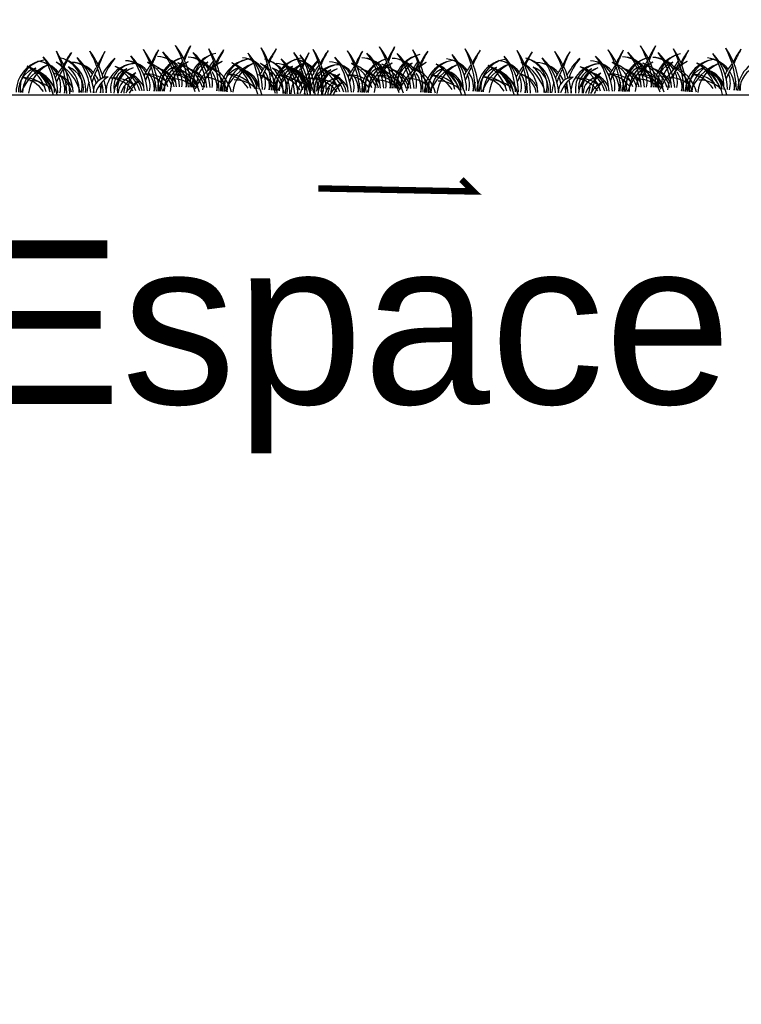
# Model space of a CAD drawing. Header units: centimetres. Extents: x -11246 to 29725, y -11714 to 13666.
# Tile 46 of 79: x 14272 to 14289, y 3594 to 3618. Entities that reach past the tile are written whole.
import ezdxf

# ---------------------------------------------------------------- set-up
doc = ezdxf.new("R2010")
doc.units = ezdxf.units.CM
doc.layers.add('0- Coupes', color=7, linetype='Continuous')
doc.styles.add('Arial_3', font='arial.ttf', dxfattribs={"height": 0.6})

msp = doc.modelspace()

# ---------------------------------------------------------------- linework, layer by layer
at = {"layer": '0- Coupes', "color": 97, "true_color": 0x279b30}
for p, q in [((14275.03013, 3617.09147), (14275.03013, 3617.09147)), ((14275.03013, 3617.09147), (14275.03013, 3617.09147)), ((14275.03013, 3617.09147), (14275.03013, 3617.09147)), ((14275.8152, 3617.19099), (14275.8152, 3617.19099)), ((14276.55825, 3617.17828), (14276.55825, 3617.17828)), ((14277.88444, 3617.12179), (14277.88444, 3617.12179)), ((14279.15564, 3617.0823), (14279.15564, 3617.0823)), ((14280.02008, 3617.06211), (14280.02008, 3617.06211)), ((14280.02008, 3617.06211), (14280.02008, 3617.06211)), ((14280.02008, 3617.06211), (14280.02008, 3617.06211)), ((14280.80515, 3617.16163), (14280.80515, 3617.16163)), ((14281.54819, 3617.14892), (14281.54819, 3617.14892)), ((14282.87439, 3617.09242), (14282.87439, 3617.09242)), ((14286.39905, 3617.0859), (14286.39905, 3617.0859)), ((14286.39905, 3617.0859), (14286.39905, 3617.0859)), ((14286.39905, 3617.0859), (14286.39905, 3617.0859)), ((14287.18412, 3617.18542), (14287.18412, 3617.18542)), ((14287.92717, 3617.17271), (14287.92717, 3617.17271)), ((14289.25336, 3617.11621), (14289.25336, 3617.11621)), ((14272.87782, 3617.0377), (14272.87782, 3617.0377)), ((14284.14558, 3617.05294), (14284.14558, 3617.05294))]:
    msp.add_line(p, q, dxfattribs=at)
at = {"layer": '0- Coupes', "flags": 128}
msp.add_lwpolyline([(14102.3117, 3617.26706), (14174.79265, 3616.92235), (14259.74378, 3616.35168), (14303.53576, 3616.35168, -0.04959294), (14313.38146, 3615.37272), (14324.90744, 3613.05777, 0.0722966), (14339.27071, 3612.28331), (14364.22484, 3614.54721), (14372.02918, 3616.36726), (14373.45851, 3616.37726), (14407.12699, 3618.19113), (14407.12699, 3570.02466), (14101.64393, 3570.02466)], format="xyb", dxfattribs=at)
at = {"layer": '0- Coupes', "color": 153, "true_color": 0x8691b7, "const_width": 0.15588}
msp.add_lwpolyline([(14282.58576, 3614.28049), (14282.88357, 3613.9888), (14279.08851, 3614.06424)], dxfattribs=at)
at = {"layer": '0- Coupes', "color": 97, "true_color": 0x25742c}
for centre, radius, start, end in [((14273.44888, 3616.32973), 2.4729, 4.988907, 29.831135), ((14274.00017, 3616.35377), 1.99882, 5.445323, 37.113821), ((14284.8178, 3616.32416), 2.4729, 4.988907, 29.831135), ((14285.36909, 3616.3482), 1.99882, 5.445323, 37.113821), ((14270.46149, 3616.32875), 2.4729, 1.340716, 26.182945), ((14271.01319, 3616.31766), 1.99882, 1.797133, 33.46563), ((14272.66381, 3616.23021), 2.4729, 4.988907, 29.831135), ((14273.2151, 3616.25425), 1.99882, 5.445323, 37.113821), ((14272.66381, 3616.23021), 2.4729, 4.988907, 29.831135), ((14273.2151, 3616.25425), 1.99882, 5.445323, 37.113821), ((14272.66381, 3616.23021), 2.4729, 4.988907, 29.831135), ((14273.2151, 3616.25425), 1.99882, 5.445323, 37.113821), ((14276.74442, 3616.58228), 0.80052, 102.082185, 182.83386), ((14276.73665, 3616.68166), 0.70184, 103.160058, 191.567494), ((14274.18635, 3616.38899), 2.4729, 1.340716, 26.182945), ((14274.73806, 3616.3779), 1.99882, 1.797133, 33.46563), ((14275.46812, 3616.41284), 2.4729, 1.340716, 26.182945), ((14276.01982, 3616.40175), 1.99882, 1.797133, 33.46563), ((14276.73931, 3616.37335), 2.4729, 1.340716, 26.182945), ((14277.29101, 3616.36227), 1.99882, 1.797133, 33.46563), ((14277.65376, 3616.20084), 2.4729, 4.988907, 29.831135), ((14278.20505, 3616.22489), 1.99882, 5.445323, 37.113821), ((14277.65376, 3616.20084), 2.4729, 4.988907, 29.831135), ((14278.20505, 3616.22489), 1.99882, 5.445323, 37.113821), ((14277.65376, 3616.20084), 2.4729, 4.988907, 29.831135), ((14278.20505, 3616.22489), 1.99882, 5.445323, 37.113821), ((14278.43883, 3616.30036), 2.4729, 4.988907, 29.831135), ((14278.99012, 3616.32441), 1.99882, 5.445323, 37.113821), ((14281.73436, 3616.55292), 0.80052, 102.082185, 182.83386), ((14281.72659, 3616.65229), 0.70184, 103.160058, 191.567494), ((14279.1763, 3616.35962), 2.4729, 1.340716, 26.182945), ((14279.728, 3616.34854), 1.99882, 1.797133, 33.46563), ((14280.45806, 3616.38347), 2.4729, 1.340716, 26.182945), ((14281.00977, 3616.37239), 1.99882, 1.797133, 33.46563), ((14281.72925, 3616.34399), 2.4729, 1.340716, 26.182945), ((14282.28096, 3616.3329), 1.99882, 1.797133, 33.46563), ((14284.03273, 3616.22463), 2.4729, 4.988907, 29.831135), ((14284.58402, 3616.24868), 1.99882, 5.445323, 37.113821), ((14284.03273, 3616.22463), 2.4729, 4.988907, 29.831135), ((14284.58402, 3616.24868), 1.99882, 5.445323, 37.113821), ((14284.03273, 3616.22463), 2.4729, 4.988907, 29.831135), ((14284.58402, 3616.24868), 1.99882, 5.445323, 37.113821), ((14288.11334, 3616.57671), 0.80052, 102.082185, 182.83386), ((14288.10557, 3616.67608), 0.70184, 103.160058, 191.567494), ((14285.55527, 3616.38341), 2.4729, 1.340716, 26.182945), ((14286.10698, 3616.37233), 1.99882, 1.797133, 33.46563), ((14286.83704, 3616.40726), 2.4729, 1.340716, 26.182945), ((14287.38874, 3616.39618), 1.99882, 1.797133, 33.46563), ((14272.49523, 3616.41058), 0.80052, 98.433994, 179.185669), ((14272.49379, 3616.51025), 0.70184, 99.511868, 187.919303), ((14271.93539, 3616.28592), 1.58987, 4.371948, 37.934435), ((14272.28638, 3616.30157), 1.3192, 4.528611, 46.804956), ((14275.95935, 3616.48276), 0.80052, 102.082185, 182.83386), ((14275.95935, 3616.48276), 0.80052, 102.082185, 182.83386), ((14275.95935, 3616.48276), 0.80052, 102.082185, 182.83386), ((14275.95158, 3616.58214), 0.70184, 103.160058, 191.567494), ((14275.95158, 3616.58214), 0.70184, 103.160058, 191.567494), ((14275.95158, 3616.58214), 0.70184, 103.160058, 191.567494), ((14277.49128, 3616.43133), 0.80052, 98.433994, 179.185669), ((14277.48985, 3616.531), 0.70184, 99.511868, 187.919303), ((14278.77304, 3616.45518), 0.80052, 98.433994, 179.185669), ((14278.77161, 3616.55485), 0.70184, 99.511868, 187.919303), ((14276.92534, 3616.25655), 1.58987, 4.371948, 37.934435), ((14277.27632, 3616.27221), 1.3192, 4.528611, 46.804956), ((14280.94929, 3616.4534), 0.80052, 102.082185, 182.83386), ((14280.94929, 3616.4534), 0.80052, 102.082185, 182.83386), ((14280.94929, 3616.4534), 0.80052, 102.082185, 182.83386), ((14280.94152, 3616.55277), 0.70184, 103.160058, 191.567494), ((14280.94152, 3616.55277), 0.70184, 103.160058, 191.567494), ((14280.94152, 3616.55277), 0.70184, 103.160058, 191.567494), ((14282.48123, 3616.40197), 0.80052, 98.433994, 179.185669), ((14282.4798, 3616.50164), 0.70184, 99.511868, 187.919303), ((14283.76299, 3616.42582), 0.80052, 98.433994, 179.185669), ((14283.76156, 3616.52549), 0.70184, 99.511868, 187.919303), ((14283.30431, 3616.28034), 1.58987, 4.371948, 37.934435), ((14283.6553, 3616.296), 1.3192, 4.528611, 46.804956), ((14287.32827, 3616.47719), 0.80052, 102.082185, 182.83386), ((14287.32827, 3616.47719), 0.80052, 102.082185, 182.83386), ((14287.32827, 3616.47719), 0.80052, 102.082185, 182.83386), ((14287.3205, 3616.57656), 0.70184, 103.160058, 191.567494), ((14287.3205, 3616.57656), 0.70184, 103.160058, 191.567494), ((14287.3205, 3616.57656), 0.70184, 103.160058, 191.567494), ((14288.8602, 3616.42576), 0.80052, 98.433994, 179.185669), ((14288.85877, 3616.52543), 0.70184, 99.511868, 187.919303), ((14290.14196, 3616.44961), 0.80052, 98.433994, 179.185669), ((14272.49299, 3616.23282), 0.6564, 26.462546, 77.497381), ((14272.4576, 3616.29809), 0.60232, 11.211478, 72.86195), ((14277.48293, 3616.20346), 0.6564, 26.462546, 77.497381), ((14277.44754, 3616.26872), 0.60232, 11.211478, 72.86195), ((14283.8619, 3616.22725), 0.6564, 26.462546, 77.497381), ((14283.82652, 3616.29251), 0.60232, 11.211478, 72.86195), ((14272.05243, 3615.96709), 0.7294, 43.622005, 91.847503), ((14275.54567, 3616.012), 0.7294, 47.270196, 95.495693), ((14275.54567, 3616.012), 0.7294, 47.270196, 95.495693), ((14275.54567, 3616.012), 0.7294, 47.270196, 95.495693), ((14276.30775, 3616.04781), 0.7294, 43.622005, 91.847503), ((14277.04848, 3615.98785), 0.7294, 43.622005, 91.847503), ((14278.33025, 3616.0117), 0.7294, 43.622005, 91.847503), ((14280.53561, 3615.98263), 0.7294, 47.270196, 95.495693), ((14280.53561, 3615.98263), 0.7294, 47.270196, 95.495693), ((14280.53561, 3615.98263), 0.7294, 47.270196, 95.495693), ((14281.2977, 3616.01844), 0.7294, 43.622005, 91.847503), ((14282.03843, 3615.95848), 0.7294, 43.622005, 91.847503), ((14283.32019, 3615.98233), 0.7294, 43.622005, 91.847503), ((14286.91459, 3616.00643), 0.7294, 47.270196, 95.495693), ((14286.91459, 3616.00643), 0.7294, 47.270196, 95.495693), ((14286.91459, 3616.00643), 0.7294, 47.270196, 95.495693), ((14287.67667, 3616.04224), 0.7294, 43.622005, 91.847503), ((14288.4174, 3615.98227), 0.7294, 43.622005, 91.847503)]:
    msp.add_arc(centre, radius, start, end, dxfattribs=at)
at = {"layer": '0- Coupes', "color": 97, "true_color": 0x279b30}
for centre, radius, start, end in [((14278.43639, 3616.02709), 2.90769, 148.332946, 155.390986), ((14279.14844, 3615.98267), 3.55296, 153.759586, 159.953117), ((14289.80531, 3616.02152), 2.90769, 148.332946, 155.390986), ((14290.51736, 3615.9771), 3.55296, 153.759586, 159.953117), ((14275.41964, 3615.70937), 2.90769, 144.684756, 151.742796), ((14276.12742, 3615.61973), 3.55296, 150.111395, 156.304927), ((14276.34201, 3615.88586), 2.90769, 148.332946, 156.414679), ((14277.05406, 3615.84144), 3.55296, 153.759586, 160.717185), ((14277.65132, 3615.92757), 2.90769, 148.332946, 155.390986), ((14277.65132, 3615.92757), 2.90769, 148.332946, 155.390986), ((14277.65132, 3615.92757), 2.90769, 148.332946, 155.390986), ((14278.36337, 3615.88315), 3.55296, 153.759586, 159.953117), ((14278.36337, 3615.88315), 3.55296, 153.759586, 159.953117), ((14278.36337, 3615.88315), 3.55296, 153.759586, 159.953117), ((14279.1445, 3615.76961), 2.90769, 144.684756, 151.742796), ((14279.85228, 3615.67997), 3.55296, 150.111395, 156.304927), ((14280.42626, 3615.79346), 2.90769, 144.684756, 151.742796), ((14281.13404, 3615.70382), 3.55296, 150.111395, 156.304927), ((14281.33196, 3615.85649), 2.90769, 148.332946, 156.414679), ((14282.044, 3615.81207), 3.55296, 153.759586, 160.717185), ((14281.69746, 3615.75397), 2.90769, 144.684756, 151.742796), ((14282.40523, 3615.66434), 3.55296, 150.111395, 156.304927), ((14282.64127, 3615.8982), 2.90769, 148.332946, 155.390986), ((14282.64127, 3615.8982), 2.90769, 148.332946, 155.390986), ((14282.64127, 3615.8982), 2.90769, 148.332946, 155.390986), ((14283.35332, 3615.85379), 3.55296, 153.759586, 159.953117), ((14283.35332, 3615.85379), 3.55296, 153.759586, 159.953117), ((14283.35332, 3615.85379), 3.55296, 153.759586, 159.953117), ((14283.42634, 3615.99772), 2.90769, 148.332946, 155.390986), ((14284.13839, 3615.95331), 3.55296, 153.759586, 159.953117), ((14284.13445, 3615.74024), 2.90769, 144.684756, 151.742796), ((14284.84223, 3615.6506), 3.55296, 150.111395, 156.304927), ((14285.41621, 3615.76409), 2.90769, 144.684756, 151.742796), ((14286.12399, 3615.67445), 3.55296, 150.111395, 156.304927), ((14286.6874, 3615.72461), 2.90769, 144.684756, 151.742796), ((14287.39518, 3615.63497), 3.55296, 150.111395, 156.304927), ((14287.71093, 3615.88028), 2.90769, 148.332946, 156.414679), ((14288.42298, 3615.83587), 3.55296, 153.759586, 160.717185), ((14289.02024, 3615.922), 2.90769, 148.332946, 155.390986), ((14289.02024, 3615.922), 2.90769, 148.332946, 155.390986), ((14289.02024, 3615.922), 2.90769, 148.332946, 155.390986), ((14289.73229, 3615.87758), 3.55296, 153.759586, 159.953117), ((14289.73229, 3615.87758), 3.55296, 153.759586, 159.953117), ((14289.73229, 3615.87758), 3.55296, 153.759586, 159.953117), ((14290.51342, 3615.76403), 2.90769, 144.684756, 151.742796), ((14291.2212, 3615.6744), 3.55296, 150.111395, 156.304927), ((14291.79518, 3615.78788), 2.90769, 144.684756, 151.742796), ((14292.50296, 3615.69825), 3.55296, 150.111395, 156.304927), ((14272.15803, 3616.4474), 0.73159, 38.396634, 84.593349), ((14272.16385, 3616.55561), 0.62333, 29.446735, 84.188857), ((14272.59853, 3616.47614), 0.80052, 355.206223, 75.957898), ((14272.6097, 3616.57519), 0.70184, 346.47259, 74.880025), ((14274.34936, 3616.45657), 0.73159, 42.044824, 88.24154), ((14274.34829, 3616.56494), 0.62333, 33.094925, 87.837048), ((14274.34936, 3616.45657), 0.73159, 42.044824, 88.24154), ((14274.34829, 3616.56494), 0.62333, 33.094925, 87.837048), ((14274.34936, 3616.45657), 0.73159, 42.044824, 88.24154), ((14274.34829, 3616.56494), 0.62333, 33.094925, 87.837048), ((14276.04336, 3616.30142), 1.3192, 143.453561, 157.12148), ((14276.04336, 3616.30142), 1.3192, 143.453561, 157.12148), ((14276.04336, 3616.30142), 1.3192, 143.453561, 157.12148), ((14275.13443, 3616.55609), 0.73159, 42.044824, 88.24154), ((14275.13336, 3616.66446), 0.62333, 33.094925, 87.837048), ((14276.82843, 3616.40094), 1.3192, 143.453561, 157.12148), ((14277.17867, 3616.37329), 1.58987, 151.196496, 164.196219), ((14275.87748, 3616.54339), 0.73159, 42.044824, 88.24154), ((14275.8764, 3616.65175), 0.62333, 33.094925, 87.837048), ((14277.57147, 3616.38823), 1.3192, 143.453561, 157.12148), ((14277.92172, 3616.36058), 1.58987, 151.196496, 164.196219), ((14277.16465, 3616.53149), 0.73159, 38.396634, 84.593349), ((14277.17048, 3616.6397), 0.62333, 29.446735, 84.188857), ((14278.84535, 3616.26886), 1.3192, 139.805371, 153.47329), ((14279.19312, 3616.21898), 1.58987, 147.548306, 160.548028), ((14277.58848, 3616.44678), 0.80052, 355.206223, 75.957898), ((14277.59964, 3616.54583), 0.70184, 346.47259, 74.880025), ((14278.43585, 3616.49201), 0.73159, 38.396634, 84.593349), ((14278.44167, 3616.60022), 0.62333, 29.446735, 84.188857), ((14280.11654, 3616.22938), 1.3192, 139.805371, 153.47329), ((14279.33931, 3616.42721), 0.73159, 42.044824, 88.24154), ((14279.33823, 3616.53557), 0.62333, 33.094925, 87.837048), ((14279.33931, 3616.42721), 0.73159, 42.044824, 88.24154), ((14279.33823, 3616.53557), 0.62333, 33.094925, 87.837048), ((14279.33931, 3616.42721), 0.73159, 42.044824, 88.24154), ((14279.33823, 3616.53557), 0.62333, 33.094925, 87.837048), ((14280.12438, 3616.52673), 0.73159, 42.044824, 88.24154), ((14280.1233, 3616.63509), 0.62333, 33.094925, 87.837048), ((14281.81837, 3616.37157), 1.3192, 143.453561, 157.12148), ((14282.16862, 3616.34392), 1.58987, 151.196496, 164.196219), ((14280.86742, 3616.51402), 0.73159, 42.044824, 88.24154), ((14280.86635, 3616.62238), 0.62333, 33.094925, 87.837048), ((14282.56142, 3616.35886), 1.3192, 143.453561, 157.12148), ((14282.91166, 3616.33121), 1.58987, 151.196496, 164.196219), ((14282.1546, 3616.50212), 0.73159, 38.396634, 84.593349), ((14282.16042, 3616.61034), 0.62333, 29.446735, 84.188857), ((14283.83529, 3616.23949), 1.3192, 139.805371, 153.47329), ((14283.42579, 3616.46264), 0.73159, 38.396634, 84.593349), ((14283.43161, 3616.57085), 0.62333, 29.446735, 84.188857), ((14283.96745, 3616.47057), 0.80052, 355.206223, 75.957898), ((14283.97862, 3616.56962), 0.70184, 346.47259, 74.880025), ((14285.71828, 3616.451), 0.73159, 42.044824, 88.24154), ((14285.71721, 3616.55936), 0.62333, 33.094925, 87.837048), ((14285.71828, 3616.451), 0.73159, 42.044824, 88.24154), ((14285.71721, 3616.55936), 0.62333, 33.094925, 87.837048), ((14285.71828, 3616.451), 0.73159, 42.044824, 88.24154), ((14285.71721, 3616.55936), 0.62333, 33.094925, 87.837048), ((14287.41228, 3616.29584), 1.3192, 143.453561, 157.12148), ((14287.41228, 3616.29584), 1.3192, 143.453561, 157.12148), ((14287.41228, 3616.29584), 1.3192, 143.453561, 157.12148), ((14286.50335, 3616.55052), 0.73159, 42.044824, 88.24154), ((14286.50227, 3616.65888), 0.62333, 33.094925, 87.837048), ((14288.19735, 3616.39536), 1.3192, 143.453561, 157.12148), ((14288.54759, 3616.36771), 1.58987, 151.196496, 164.196219), ((14287.2464, 3616.53781), 0.73159, 42.044824, 88.24154), ((14287.24532, 3616.64617), 0.62333, 33.094925, 87.837048), ((14288.94039, 3616.38265), 1.3192, 143.453561, 157.12148), ((14289.29064, 3616.355), 1.58987, 151.196496, 164.196219), ((14288.53357, 3616.52592), 0.73159, 38.396634, 84.593349), ((14288.5394, 3616.63413), 0.62333, 29.446735, 84.188857), ((14290.21427, 3616.26329), 1.3192, 139.805371, 153.47329), ((14290.56204, 3616.21341), 1.58987, 147.548306, 160.548028), ((14272.02086, 3616.26651), 0.6564, 22.814356, 73.84919), ((14271.9897, 3616.33389), 0.60232, 7.563288, 69.21376), ((14273.83872, 3616.18477), 1.3192, 139.805371, 153.47329), ((14274.1865, 3616.13489), 1.58987, 147.548306, 160.548028), ((14272.15803, 3616.4474), 0.73159, 355.527877, 33.577417), ((14272.76811, 3616.49965), 0.57572, 351.067748, 68.973943), ((14272.46994, 3616.45757), 0.76847, 356.597827, 48.942797), ((14274.73405, 3616.25971), 1.3192, 145.043201, 157.12148), ((14275.08429, 3616.23206), 1.58987, 152.359863, 164.196219), ((14274.22398, 3616.26732), 0.6564, 26.462546, 77.497381), ((14274.1886, 3616.33258), 0.60232, 11.211478, 72.86195), ((14274.22398, 3616.26732), 0.6564, 26.462546, 77.497381), ((14274.1886, 3616.33258), 0.60232, 11.211478, 72.86195), ((14274.22398, 3616.26732), 0.6564, 26.462546, 77.497381), ((14274.1886, 3616.33258), 0.60232, 11.211478, 72.86195), ((14274.87635, 3616.1364), 0.7294, 47.270196, 95.495693), ((14274.71115, 3616.07914), 0.7891, 36.908382, 83.060396), ((14276.3936, 3616.27377), 1.58987, 151.196496, 164.196219), ((14276.3936, 3616.27377), 1.58987, 151.196496, 164.196219), ((14276.3936, 3616.27377), 1.58987, 151.196496, 164.196219), ((14274.34829, 3616.56494), 0.62333, 349.197726, 26.1457), ((14274.34829, 3616.56494), 0.62333, 349.197726, 26.1457), ((14274.34829, 3616.56494), 0.62333, 349.197726, 26.1457), ((14274.34936, 3616.45657), 0.73159, 359.176068, 37.225608), ((14274.34936, 3616.45657), 0.73159, 359.176068, 37.225608), ((14274.34936, 3616.45657), 0.73159, 359.176068, 37.225608), ((14275.00905, 3616.36684), 0.6564, 26.462546, 77.497381), ((14274.97367, 3616.4321), 0.60232, 11.211478, 72.86195), ((14275.61939, 3616.12369), 0.7294, 47.270196, 95.495693), ((14275.45419, 3616.06643), 0.7891, 36.908382, 83.060396), ((14275.13336, 3616.66446), 0.62333, 349.197726, 26.1457), ((14275.13443, 3616.55609), 0.73159, 359.176068, 37.225608), ((14275.7521, 3616.35413), 0.6564, 26.462546, 77.497381), ((14275.71671, 3616.41939), 0.60232, 11.211478, 72.86195), ((14275.8764, 3616.65175), 0.62333, 349.197726, 26.1457), ((14275.88289, 3616.50764), 0.73159, 355.527877, 33.577417), ((14276.88039, 3616.12907), 0.7294, 43.622005, 91.847503), ((14276.71188, 3616.08243), 0.7891, 33.260191, 79.412205), ((14277.02749, 3616.3506), 0.6564, 22.814356, 73.84919), ((14276.99632, 3616.41798), 0.60232, 7.563288, 69.21376), ((14277.17048, 3616.6397), 0.62333, 345.549535, 22.49751), ((14277.16465, 3616.53149), 0.73159, 355.527877, 33.577417), ((14277.75806, 3616.47028), 0.57572, 351.067748, 68.973943), ((14277.45988, 3616.42821), 0.76847, 356.597827, 48.942797), ((14278.29868, 3616.31112), 0.6564, 22.814356, 73.84919), ((14278.26752, 3616.3785), 0.60232, 7.563288, 69.21376), ((14279.72399, 3616.23034), 1.3192, 145.043201, 157.12148), ((14280.07424, 3616.20269), 1.58987, 152.359863, 164.196219), ((14280.46431, 3616.1795), 1.58987, 147.548306, 160.548028), ((14278.44167, 3616.60022), 0.62333, 345.549535, 22.49751), ((14278.43585, 3616.49201), 0.73159, 355.527877, 33.577417), ((14279.21393, 3616.23796), 0.6564, 26.462546, 77.497381), ((14279.17854, 3616.30322), 0.60232, 11.211478, 72.86195), ((14279.21393, 3616.23796), 0.6564, 26.462546, 77.497381), ((14279.17854, 3616.30322), 0.60232, 11.211478, 72.86195), ((14279.21393, 3616.23796), 0.6564, 26.462546, 77.497381), ((14279.17854, 3616.30322), 0.60232, 11.211478, 72.86195), ((14279.86629, 3616.10703), 0.7294, 47.270196, 95.495693), ((14279.7011, 3616.04977), 0.7891, 36.908382, 83.060396), ((14281.03331, 3616.27205), 1.3192, 143.453561, 157.12148), ((14281.03331, 3616.27205), 1.3192, 143.453561, 157.12148), ((14281.03331, 3616.27205), 1.3192, 143.453561, 157.12148), ((14281.38355, 3616.2444), 1.58987, 151.196496, 164.196219), ((14281.38355, 3616.2444), 1.58987, 151.196496, 164.196219), ((14281.38355, 3616.2444), 1.58987, 151.196496, 164.196219), ((14279.33931, 3616.42721), 0.73159, 359.176068, 37.225608), ((14279.33931, 3616.42721), 0.73159, 359.176068, 37.225608), ((14279.33931, 3616.42721), 0.73159, 359.176068, 37.225608), ((14279.999, 3616.33748), 0.6564, 26.462546, 77.497381), ((14279.96361, 3616.40274), 0.60232, 11.211478, 72.86195), ((14280.60934, 3616.09432), 0.7294, 47.270196, 95.495693), ((14280.44414, 3616.03706), 0.7891, 36.908382, 83.060396), ((14280.1233, 3616.63509), 0.62333, 349.197726, 26.1457), ((14280.12438, 3616.52673), 0.73159, 359.176068, 37.225608), ((14280.74204, 3616.32477), 0.6564, 26.462546, 77.497381), ((14280.70666, 3616.39003), 0.60232, 11.211478, 72.86195), ((14280.86635, 3616.62238), 0.62333, 349.197726, 26.1457), ((14280.87284, 3616.47827), 0.73159, 355.527877, 33.577417), ((14281.87033, 3616.0997), 0.7294, 43.622005, 91.847503), ((14281.70183, 3616.05307), 0.7891, 33.260191, 79.412205), ((14282.01743, 3616.32124), 0.6564, 22.814356, 73.84919), ((14281.98627, 3616.38862), 0.60232, 7.563288, 69.21376), ((14284.18307, 3616.18961), 1.58987, 147.548306, 160.548028), ((14282.16042, 3616.61034), 0.62333, 345.549535, 22.49751), ((14282.1546, 3616.50212), 0.73159, 355.527877, 33.577417), ((14283.28863, 3616.28175), 0.6564, 22.814356, 73.84919), ((14283.25746, 3616.34913), 0.60232, 7.563288, 69.21376), ((14285.10648, 3616.20001), 1.3192, 139.805371, 153.47329), ((14285.45426, 3616.15013), 1.58987, 147.548306, 160.548028), ((14283.42579, 3616.46264), 0.73159, 355.527877, 33.577417), ((14284.13703, 3616.49408), 0.57572, 351.067748, 68.973943), ((14283.83886, 3616.452), 0.76847, 356.597827, 48.942797), ((14286.10297, 3616.25413), 1.3192, 145.043201, 157.12148), ((14286.45321, 3616.22648), 1.58987, 152.359863, 164.196219), ((14285.5929, 3616.26175), 0.6564, 26.462546, 77.497381), ((14285.55752, 3616.32701), 0.60232, 11.211478, 72.86195), ((14285.5929, 3616.26175), 0.6564, 26.462546, 77.497381), ((14285.55752, 3616.32701), 0.60232, 11.211478, 72.86195), ((14285.5929, 3616.26175), 0.6564, 26.462546, 77.497381), ((14285.55752, 3616.32701), 0.60232, 11.211478, 72.86195), ((14286.24527, 3616.13082), 0.7294, 47.270196, 95.495693), ((14286.08007, 3616.07356), 0.7891, 36.908382, 83.060396), ((14287.76252, 3616.26819), 1.58987, 151.196496, 164.196219), ((14287.76252, 3616.26819), 1.58987, 151.196496, 164.196219), ((14287.76252, 3616.26819), 1.58987, 151.196496, 164.196219), ((14285.71721, 3616.55936), 0.62333, 349.197726, 26.1457), ((14285.71721, 3616.55936), 0.62333, 349.197726, 26.1457), ((14285.71721, 3616.55936), 0.62333, 349.197726, 26.1457), ((14285.71828, 3616.451), 0.73159, 359.176068, 37.225608), ((14285.71828, 3616.451), 0.73159, 359.176068, 37.225608), ((14285.71828, 3616.451), 0.73159, 359.176068, 37.225608), ((14286.37797, 3616.36127), 0.6564, 26.462546, 77.497381), ((14286.34259, 3616.42653), 0.60232, 11.211478, 72.86195), ((14286.98831, 3616.11811), 0.7294, 47.270196, 95.495693), ((14286.82311, 3616.06085), 0.7891, 36.908382, 83.060396), ((14286.50227, 3616.65888), 0.62333, 349.197726, 26.1457), ((14286.50335, 3616.55052), 0.73159, 359.176068, 37.225608), ((14287.12102, 3616.34856), 0.6564, 26.462546, 77.497381), ((14287.08563, 3616.41382), 0.60232, 11.211478, 72.86195), ((14287.24532, 3616.64617), 0.62333, 349.197726, 26.1457), ((14287.25181, 3616.50207), 0.73159, 355.527877, 33.577417), ((14288.24931, 3616.12349), 0.7294, 43.622005, 91.847503), ((14288.0808, 3616.07686), 0.7891, 33.260191, 79.412205), ((14288.39641, 3616.34503), 0.6564, 22.814356, 73.84919), ((14288.36524, 3616.41241), 0.60232, 7.563288, 69.21376), ((14288.5394, 3616.63413), 0.62333, 345.549535, 22.49751), ((14288.53357, 3616.52592), 0.73159, 355.527877, 33.577417), ((14271.87376, 3616.04498), 0.7294, 43.622005, 91.847503), ((14271.70526, 3615.99834), 0.7891, 33.260191, 79.412205), ((14272.16385, 3616.55561), 0.62333, 345.549535, 22.49751), ((14274.43475, 3616.11479), 1.58987, 161.784596, 170.019944), ((14274.73405, 3616.25971), 1.3192, 162.046703, 173.511472), ((14273.96158, 3616.41496), 0.37953, 91.678249, 181.342736), ((14274.34181, 3616.16817), 0.73838, 122.005163, 161.289937), ((14273.04005, 3616.41486), 0.73159, 359.057212, 15.063837), ((14274.98308, 3616.25545), 1.3192, 157.854922, 158.822974), ((14275.33332, 3616.2278), 1.58987, 165.432787, 173.668135), ((14274.09128, 3616.03688), 0.7294, 47.270196, 95.495693), ((14274.09128, 3616.03688), 0.7294, 47.270196, 95.495693), ((14274.09128, 3616.03688), 0.7294, 47.270196, 95.495693), ((14273.92608, 3615.97961), 0.7891, 36.908382, 83.060396), ((14273.92608, 3615.97961), 0.7891, 36.908382, 83.060396), ((14273.92608, 3615.97961), 0.7891, 36.908382, 83.060396), ((14275.06474, 3615.97048), 0.80797, 116.13405, 148.512722), ((14275.13411, 3616.10366), 0.72906, 125.682708, 156.790646), ((14276.64264, 3616.26951), 1.58987, 165.432787, 173.668135), ((14276.64264, 3616.26951), 1.58987, 165.432787, 173.668135), ((14276.64264, 3616.26951), 1.58987, 165.432787, 173.668135), ((14277.4277, 3616.36903), 1.58987, 165.432787, 173.668135), ((14278.15962, 3616.17503), 1.58987, 161.784596, 170.019944), ((14279.44138, 3616.19888), 1.58987, 161.784596, 170.019944), ((14278.15158, 3616.08958), 0.7294, 43.622005, 91.847503), ((14277.98307, 3616.04295), 0.7891, 33.260191, 79.412205), ((14279.72399, 3616.23034), 1.3192, 162.046703, 173.511472), ((14278.95153, 3616.38559), 0.37953, 91.678249, 181.342736), ((14279.33175, 3616.13881), 0.73838, 122.005163, 161.289937), ((14279.97303, 3616.22608), 1.3192, 157.854922, 158.822974), ((14280.32327, 3616.19843), 1.58987, 165.432787, 173.668135), ((14279.08122, 3616.00751), 0.7294, 47.270196, 95.495693), ((14279.08122, 3616.00751), 0.7294, 47.270196, 95.495693), ((14279.08122, 3616.00751), 0.7294, 47.270196, 95.495693), ((14278.91603, 3615.95025), 0.7891, 36.908382, 83.060396), ((14278.91603, 3615.95025), 0.7891, 36.908382, 83.060396), ((14278.91603, 3615.95025), 0.7891, 36.908382, 83.060396), ((14280.71257, 3616.1594), 1.58987, 161.784596, 170.019944), ((14280.05469, 3615.94111), 0.80797, 116.13405, 148.512722), ((14280.12405, 3616.0743), 0.72906, 125.682708, 156.790646), ((14279.33823, 3616.53557), 0.62333, 349.197726, 26.1457), ((14279.33823, 3616.53557), 0.62333, 349.197726, 26.1457), ((14279.33823, 3616.53557), 0.62333, 349.197726, 26.1457), ((14281.63258, 3616.24014), 1.58987, 165.432787, 173.668135), ((14281.63258, 3616.24014), 1.58987, 165.432787, 173.668135), ((14281.63258, 3616.24014), 1.58987, 165.432787, 173.668135), ((14282.41765, 3616.33966), 1.58987, 165.432787, 173.668135), ((14283.14956, 3616.14567), 1.58987, 161.784596, 170.019944), ((14284.43132, 3616.16952), 1.58987, 161.784596, 170.019944), ((14283.14152, 3616.06022), 0.7294, 43.622005, 91.847503), ((14282.97302, 3616.01358), 0.7891, 33.260191, 79.412205), ((14283.43161, 3616.57085), 0.62333, 345.549535, 22.49751), ((14285.70251, 3616.13004), 1.58987, 161.784596, 170.019944), ((14286.10297, 3616.25413), 1.3192, 162.046703, 173.511472), ((14285.3305, 3616.40938), 0.37953, 91.678249, 181.342736), ((14285.71073, 3616.1626), 0.73838, 122.005163, 161.289937), ((14284.40897, 3616.40929), 0.73159, 359.057212, 15.063837), ((14286.352, 3616.24987), 1.3192, 157.854922, 158.822974), ((14286.70224, 3616.22222), 1.58987, 165.432787, 173.668135), ((14285.4602, 3616.0313), 0.7294, 47.270196, 95.495693), ((14285.4602, 3616.0313), 0.7294, 47.270196, 95.495693), ((14285.4602, 3616.0313), 0.7294, 47.270196, 95.495693), ((14285.295, 3615.97404), 0.7891, 36.908382, 83.060396), ((14285.295, 3615.97404), 0.7891, 36.908382, 83.060396), ((14285.295, 3615.97404), 0.7891, 36.908382, 83.060396), ((14286.43366, 3615.96491), 0.80797, 116.13405, 148.512722), ((14286.50303, 3616.09809), 0.72906, 125.682708, 156.790646), ((14288.01155, 3616.26393), 1.58987, 165.432787, 173.668135), ((14288.01155, 3616.26393), 1.58987, 165.432787, 173.668135), ((14288.01155, 3616.26393), 1.58987, 165.432787, 173.668135), ((14288.79662, 3616.36346), 1.58987, 165.432787, 173.668135), ((14289.52854, 3616.16946), 1.58987, 161.784596, 170.019944), ((14290.8103, 3616.19331), 1.58987, 161.784596, 170.019944), ((14278.02999, 3616.3855), 0.73159, 359.057212, 15.063837)]:
    msp.add_arc(centre, radius, start, end, dxfattribs=at)
at = {"layer": '0- Coupes', "color": 84, "true_color": 0x2aaf18}
for centre, radius, start, end in [((14271.3545, 3616.1885), 2.4729, 12.879623, 29.831135), ((14271.90579, 3616.21254), 1.99882, 16.172014, 37.113821), ((14276.34444, 3616.15913), 2.4729, 12.879623, 29.831135), ((14276.89574, 3616.18318), 1.99882, 16.172014, 37.113821), ((14282.72342, 3616.18292), 2.4729, 12.879623, 29.831135), ((14283.27471, 3616.20697), 1.99882, 16.172014, 37.113821), ((14272.9176, 3616.00841), 1.16695, 111.997687, 159.786476), ((14272.89507, 3616.29025), 0.90118, 117.389481, 173.182412), ((14272.13888, 3616.11718), 1.16695, 14.605417, 62.394206), ((14272.18884, 3616.39546), 0.90118, 1.209481, 57.002412), ((14276.40646, 3616.10829), 1.16695, 115.645877, 163.434666), ((14276.40646, 3616.10829), 1.16695, 115.645877, 163.434666), ((14276.40646, 3616.10829), 1.16695, 115.645877, 163.434666), ((14276.36604, 3616.38812), 0.90118, 121.037671, 176.830602), ((14276.36604, 3616.38812), 0.90118, 121.037671, 176.830602), ((14276.36604, 3616.38812), 0.90118, 121.037671, 176.830602), ((14277.17293, 3616.08913), 1.16695, 111.997687, 159.786476), ((14277.1504, 3616.37097), 0.90118, 117.389481, 173.182412), ((14277.91366, 3616.02917), 1.16695, 111.997687, 159.786476), ((14277.89113, 3616.311), 0.90118, 117.389481, 173.182412), ((14277.12882, 3616.08781), 1.16695, 14.605417, 62.394206), ((14277.17878, 3616.3661), 0.90118, 1.209481, 57.002412), ((14279.19542, 3616.05302), 1.16695, 111.997687, 159.786476), ((14279.17289, 3616.33485), 0.90118, 117.389481, 173.182412), ((14281.3964, 3616.07892), 1.16695, 115.645877, 163.434666), ((14281.3964, 3616.07892), 1.16695, 115.645877, 163.434666), ((14281.3964, 3616.07892), 1.16695, 115.645877, 163.434666), ((14281.35599, 3616.35875), 0.90118, 121.037671, 176.830602), ((14281.35599, 3616.35875), 0.90118, 121.037671, 176.830602), ((14281.35599, 3616.35875), 0.90118, 121.037671, 176.830602), ((14282.16287, 3616.05977), 1.16695, 111.997687, 159.786476), ((14282.14035, 3616.3416), 0.90118, 117.389481, 173.182412), ((14282.9036, 3615.9998), 1.16695, 111.997687, 159.786476), ((14282.88107, 3616.28164), 0.90118, 117.389481, 173.182412), ((14284.18536, 3616.02365), 1.16695, 111.997687, 159.786476), ((14284.16284, 3616.30549), 0.90118, 117.389481, 173.182412), ((14283.5078, 3616.1116), 1.16695, 14.605417, 62.394206), ((14283.55776, 3616.38989), 0.90118, 1.209481, 57.002412), ((14287.77538, 3616.10271), 1.16695, 115.645877, 163.434666), ((14287.77538, 3616.10271), 1.16695, 115.645877, 163.434666), ((14287.77538, 3616.10271), 1.16695, 115.645877, 163.434666), ((14287.73496, 3616.38254), 0.90118, 121.037671, 176.830602), ((14287.73496, 3616.38254), 0.90118, 121.037671, 176.830602), ((14287.73496, 3616.38254), 0.90118, 121.037671, 176.830602), ((14288.54185, 3616.08356), 1.16695, 111.997687, 159.786476), ((14288.51932, 3616.36539), 0.90118, 117.389481, 173.182412), ((14289.28258, 3616.02359), 1.16695, 111.997687, 159.786476), ((14289.26005, 3616.30543), 0.90118, 117.389481, 173.182412), ((14274.80688, 3616.33509), 0.72547, 110.144862, 175.066328), ((14274.74323, 3616.47177), 0.57536, 108.882253, 187.571837), ((14274.91797, 3616.35756), 0.60838, 118.750376, 137.389312), ((14275.08345, 3616.35825), 0.70258, 130.695327, 144.264668), ((14279.79682, 3616.30572), 0.72547, 110.144862, 175.066328), ((14279.73317, 3616.44241), 0.57536, 108.882253, 187.571837), ((14279.90791, 3616.32819), 0.60838, 118.750376, 137.389312), ((14280.07339, 3616.32888), 0.70258, 130.695327, 144.264668), ((14286.17579, 3616.32951), 0.72547, 110.144862, 175.066328), ((14286.11215, 3616.4662), 0.57536, 108.882253, 187.571837), ((14286.28689, 3616.35198), 0.60838, 118.750376, 137.389312), ((14286.45237, 3616.35267), 0.70258, 130.695327, 144.264668), ((14272.24302, 3616.28066), 1.58987, 4.371948, 13.669794), ((14272.59401, 3616.29631), 1.3192, 4.528611, 18.484459), ((14275.20727, 3616.32678), 0.81395, 151.559934, 172.74988), ((14277.23297, 3616.25129), 1.58987, 4.371948, 13.669794), ((14277.58395, 3616.26695), 1.3192, 4.528611, 18.484459), ((14280.19721, 3616.29742), 0.81395, 151.559934, 172.74988), ((14283.61194, 3616.27508), 1.58987, 4.371948, 13.669794), ((14283.96293, 3616.29074), 1.3192, 4.528611, 18.484459), ((14286.57619, 3616.32121), 0.81395, 151.559934, 172.74988), ((14274.7097, 3616.38053), 0.38276, 153.642528, 178.084324), ((14279.69964, 3616.35116), 0.38276, 153.642528, 178.084324), ((14286.07862, 3616.37495), 0.38276, 153.642528, 178.084324)]:
    msp.add_arc(centre, radius, start, end, dxfattribs=at)
at = {"layer": '0- Coupes', "color": 62, "true_color": 0xacc205}
for centre, radius, start, end in [((14273.24471, 3616.32763), 1.58987, 4.371948, 37.934435), ((14273.59569, 3616.34329), 1.3192, 4.528611, 46.804956), ((14273.24471, 3616.32763), 1.58987, 4.371948, 37.934435), ((14273.59569, 3616.34329), 1.3192, 4.528611, 46.804956), ((14273.24471, 3616.32763), 1.58987, 4.371948, 37.934435), ((14273.59569, 3616.34329), 1.3192, 4.528611, 46.804956), ((14274.02978, 3616.42715), 1.58987, 4.371948, 37.934435), ((14274.38076, 3616.44281), 1.3192, 4.528611, 46.804956), ((14274.77282, 3616.41444), 1.58987, 4.371948, 37.934435), ((14275.1238, 3616.4301), 1.3192, 4.528611, 46.804956), ((14276.05403, 3616.4731), 1.58987, 0.723758, 34.286244), ((14276.4053, 3616.46639), 1.3192, 0.880421, 43.156766), ((14277.32522, 3616.43362), 1.58987, 0.723758, 34.286244), ((14277.67649, 3616.42691), 1.3192, 0.880421, 43.156766), ((14279.01972, 3616.39779), 1.58987, 4.371948, 37.934435), ((14279.37071, 3616.41344), 1.3192, 4.528611, 46.804956), ((14279.76277, 3616.38508), 1.58987, 4.371948, 37.934435), ((14280.11375, 3616.40073), 1.3192, 4.528611, 46.804956), ((14281.04398, 3616.44373), 1.58987, 0.723758, 34.286244), ((14281.39525, 3616.43702), 1.3192, 0.880421, 43.156766), ((14285.3987, 3616.42158), 1.58987, 4.371948, 37.934435), ((14285.74968, 3616.43723), 1.3192, 4.528611, 46.804956), ((14286.14174, 3616.40887), 1.58987, 4.371948, 37.934435), ((14286.49272, 3616.42452), 1.3192, 4.528611, 46.804956), ((14287.42295, 3616.46752), 1.58987, 0.723758, 34.286244), ((14287.77422, 3616.46081), 1.3192, 0.880421, 43.156766), ((14271.04741, 3616.38901), 1.58987, 0.723758, 34.286244), ((14271.39868, 3616.3823), 1.3192, 0.880421, 43.156766), ((14273.04005, 3616.41486), 0.73159, 42.044824, 88.24154), ((14273.03897, 3616.52322), 0.62333, 33.094925, 87.837048), ((14276.57574, 3616.61158), 0.57572, 109.06614, 186.972335), ((14276.8723, 3616.55933), 0.76847, 129.097286, 181.442256), ((14278.02999, 3616.3855), 0.73159, 42.044824, 88.24154), ((14278.02892, 3616.49386), 0.62333, 33.094925, 87.837048), ((14278.23465, 3616.29826), 1.58987, 4.371948, 37.934435), ((14278.58564, 3616.31392), 1.3192, 4.528611, 46.804956), ((14278.23465, 3616.29826), 1.58987, 4.371948, 37.934435), ((14278.58564, 3616.31392), 1.3192, 4.528611, 46.804956), ((14278.23465, 3616.29826), 1.58987, 4.371948, 37.934435), ((14278.58564, 3616.31392), 1.3192, 4.528611, 46.804956), ((14281.56568, 3616.58221), 0.57572, 109.06614, 186.972335), ((14281.86224, 3616.52996), 0.76847, 129.097286, 181.442256), ((14282.31517, 3616.40425), 1.58987, 0.723758, 34.286244), ((14282.66644, 3616.39754), 1.3192, 0.880421, 43.156766), ((14284.40897, 3616.40929), 0.73159, 42.044824, 88.24154), ((14284.40789, 3616.51765), 0.62333, 33.094925, 87.837048), ((14284.61363, 3616.32206), 1.58987, 4.371948, 37.934435), ((14284.96461, 3616.33771), 1.3192, 4.528611, 46.804956), ((14284.61363, 3616.32206), 1.58987, 4.371948, 37.934435), ((14284.96461, 3616.33771), 1.3192, 4.528611, 46.804956), ((14284.61363, 3616.32206), 1.58987, 4.371948, 37.934435), ((14284.96461, 3616.33771), 1.3192, 4.528611, 46.804956), ((14287.94466, 3616.606), 0.57572, 109.06614, 186.972335), ((14288.24122, 3616.55375), 0.76847, 129.097286, 181.442256), ((14272.32875, 3616.45055), 0.57572, 105.41795, 183.324145), ((14272.62139, 3616.37953), 0.76847, 125.449096, 177.794066), ((14273.04005, 3616.41486), 0.73159, 23.089948, 37.225608), ((14274.56296, 3616.54108), 0.47976, 109.678708, 189.919989), ((14274.82066, 3616.44882), 0.68682, 127.620998, 170.952222), ((14275.79067, 3616.51206), 0.57572, 109.06614, 186.972335), ((14275.79067, 3616.51206), 0.57572, 109.06614, 186.972335), ((14275.79067, 3616.51206), 0.57572, 109.06614, 186.972335), ((14276.08723, 3616.4598), 0.76847, 129.097286, 181.442256), ((14276.08723, 3616.4598), 0.76847, 129.097286, 181.442256), ((14276.08723, 3616.4598), 0.76847, 129.097286, 181.442256), ((14277.32481, 3616.4713), 0.57572, 105.41795, 183.324145), ((14277.61744, 3616.40028), 0.76847, 125.449096, 177.794066), ((14278.60657, 3616.49515), 0.57572, 105.41795, 183.324145), ((14278.89921, 3616.42414), 0.76847, 125.449096, 177.794066), ((14278.02999, 3616.3855), 0.73159, 23.089948, 37.225608), ((14279.55291, 3616.51172), 0.47976, 109.678708, 189.919989), ((14279.81061, 3616.41945), 0.68682, 127.620998, 170.952222), ((14280.78061, 3616.48269), 0.57572, 109.06614, 186.972335), ((14280.78061, 3616.48269), 0.57572, 109.06614, 186.972335), ((14280.78061, 3616.48269), 0.57572, 109.06614, 186.972335), ((14281.07718, 3616.43044), 0.76847, 129.097286, 181.442256), ((14281.07718, 3616.43044), 0.76847, 129.097286, 181.442256), ((14281.07718, 3616.43044), 0.76847, 129.097286, 181.442256), ((14282.31475, 3616.44194), 0.57572, 105.41795, 183.324145), ((14282.60739, 3616.37092), 0.76847, 125.449096, 177.794066), ((14283.59651, 3616.46579), 0.57572, 105.41795, 183.324145), ((14283.88915, 3616.39477), 0.76847, 125.449096, 177.794066), ((14284.40897, 3616.40929), 0.73159, 23.089948, 37.225608), ((14285.93188, 3616.53551), 0.47976, 109.678708, 189.919989), ((14286.18958, 3616.44325), 0.68682, 127.620998, 170.952222), ((14287.15959, 3616.50648), 0.57572, 109.06614, 186.972335), ((14287.15959, 3616.50648), 0.57572, 109.06614, 186.972335), ((14287.15959, 3616.50648), 0.57572, 109.06614, 186.972335), ((14287.45615, 3616.45423), 0.76847, 129.097286, 181.442256), ((14287.45615, 3616.45423), 0.76847, 129.097286, 181.442256), ((14287.45615, 3616.45423), 0.76847, 129.097286, 181.442256), ((14288.69373, 3616.46573), 0.57572, 105.41795, 183.324145), ((14288.98636, 3616.39471), 0.76847, 125.449096, 177.794066), ((14289.97549, 3616.48958), 0.57572, 105.41795, 183.324145), ((14273.03897, 3616.52322), 0.62333, 10.313804, 26.1457), ((14278.02892, 3616.49386), 0.62333, 10.313804, 26.1457), ((14284.40789, 3616.51765), 0.62333, 10.313804, 26.1457)]:
    msp.add_arc(centre, radius, start, end, dxfattribs=at)
at = {"layer": '0- Coupes', "color": 99, "true_color": 0x1a511e}
for centre, radius, start, end in [((14274.98308, 3616.25545), 1.3192, 131.235127, 153.928766), ((14275.33332, 3616.2278), 1.58987, 140.105649, 160.767332), ((14274.6216, 3616.38781), 0.73159, 89.798543, 178.982871), ((14274.62638, 3616.49607), 0.62333, 90.203035, 188.983962), ((14274.63379, 3616.27051), 0.91811, 17.734909, 72.697718), ((14274.40613, 3616.21777), 1.05561, 18.452941, 61.683465), ((14275.37684, 3616.2578), 0.91811, 17.734909, 72.697718), ((14275.14917, 3616.20506), 1.05561, 18.452941, 61.683465), ((14276.64686, 3616.27834), 0.91811, 14.086718, 69.049528), ((14276.4163, 3616.2402), 1.05561, 14.804751, 58.035275), ((14277.91805, 3616.23886), 0.91811, 14.086718, 69.049528), ((14277.68749, 3616.20071), 1.05561, 14.804751, 58.035275), ((14279.97303, 3616.22608), 1.3192, 131.235127, 153.928766), ((14280.32327, 3616.19843), 1.58987, 140.105649, 160.767332), ((14279.61155, 3616.35844), 0.73159, 89.798543, 178.982871), ((14279.61633, 3616.4667), 0.62333, 90.203035, 188.983962), ((14279.62374, 3616.24114), 0.91811, 17.734909, 72.697718), ((14279.39608, 3616.18841), 1.05561, 18.452941, 61.683465), ((14280.36678, 3616.22843), 0.91811, 17.734909, 72.697718), ((14280.13912, 3616.1757), 1.05561, 18.452941, 61.683465), ((14281.63681, 3616.24897), 0.91811, 14.086718, 69.049528), ((14281.40625, 3616.21083), 1.05561, 14.804751, 58.035275), ((14282.908, 3616.20949), 0.91811, 14.086718, 69.049528), ((14282.67744, 3616.17135), 1.05561, 14.804751, 58.035275), ((14286.352, 3616.24987), 1.3192, 131.235127, 153.928766), ((14286.70224, 3616.22222), 1.58987, 140.105649, 160.767332), ((14285.99052, 3616.38223), 0.73159, 89.798543, 178.982871), ((14285.9953, 3616.4905), 0.62333, 90.203035, 188.983962), ((14286.00271, 3616.26493), 0.91811, 17.734909, 72.697718), ((14285.77505, 3616.2122), 1.05561, 18.452941, 61.683465), ((14286.74576, 3616.25222), 0.91811, 17.734909, 72.697718), ((14286.51809, 3616.19949), 1.05561, 18.452941, 61.683465), ((14288.01578, 3616.27276), 0.91811, 14.086718, 69.049528), ((14287.78522, 3616.23462), 1.05561, 14.804751, 58.035275), ((14271.64023, 3616.19425), 0.91811, 14.086718, 69.049528), ((14271.40968, 3616.15611), 1.05561, 14.804751, 58.035275), ((14271.8189, 3616.11636), 0.91811, 14.086718, 69.049528), ((14271.58834, 3616.07822), 1.05561, 14.804751, 58.035275), ((14273.84872, 3616.17099), 0.91811, 17.734909, 72.697718), ((14273.62106, 3616.11825), 1.05561, 18.452941, 61.683465), ((14273.84872, 3616.17099), 0.91811, 17.734909, 72.697718), ((14273.62106, 3616.11825), 1.05561, 18.452941, 61.683465), ((14273.84872, 3616.17099), 0.91811, 17.734909, 72.697718), ((14273.62106, 3616.11825), 1.05561, 18.452941, 61.683465), ((14275.30311, 3616.14611), 0.91811, 17.734909, 72.697718), ((14275.07545, 3616.09337), 1.05561, 18.452941, 61.683465), ((14275.30311, 3616.14611), 0.91811, 17.734909, 72.697718), ((14275.07545, 3616.09337), 1.05561, 18.452941, 61.683465), ((14275.30311, 3616.14611), 0.91811, 17.734909, 72.697718), ((14275.07545, 3616.09337), 1.05561, 18.452941, 61.683465), ((14276.07423, 3616.19708), 0.91811, 14.086718, 69.049528), ((14275.84367, 3616.15894), 1.05561, 14.804751, 58.035275), ((14276.81496, 3616.13712), 0.91811, 14.086718, 69.049528), ((14276.5844, 3616.09897), 1.05561, 14.804751, 58.035275), ((14278.09672, 3616.16097), 0.91811, 14.086718, 69.049528), ((14277.86616, 3616.12283), 1.05561, 14.804751, 58.035275), ((14278.83867, 3616.14162), 0.91811, 17.734909, 72.697718), ((14278.61101, 3616.08888), 1.05561, 18.452941, 61.683465), ((14278.83867, 3616.14162), 0.91811, 17.734909, 72.697718), ((14278.61101, 3616.08888), 1.05561, 18.452941, 61.683465), ((14278.83867, 3616.14162), 0.91811, 17.734909, 72.697718), ((14278.61101, 3616.08888), 1.05561, 18.452941, 61.683465), ((14280.29306, 3616.11674), 0.91811, 17.734909, 72.697718), ((14280.0654, 3616.06401), 1.05561, 18.452941, 61.683465), ((14280.29306, 3616.11674), 0.91811, 17.734909, 72.697718), ((14280.0654, 3616.06401), 1.05561, 18.452941, 61.683465), ((14280.29306, 3616.11674), 0.91811, 17.734909, 72.697718), ((14280.0654, 3616.06401), 1.05561, 18.452941, 61.683465), ((14281.06417, 3616.16772), 0.91811, 14.086718, 69.049528), ((14280.83361, 3616.12957), 1.05561, 14.804751, 58.035275), ((14281.8049, 3616.10775), 0.91811, 14.086718, 69.049528), ((14281.57434, 3616.06961), 1.05561, 14.804751, 58.035275), ((14283.08666, 3616.1316), 0.91811, 14.086718, 69.049528), ((14282.85611, 3616.09346), 1.05561, 14.804751, 58.035275), ((14285.21764, 3616.16541), 0.91811, 17.734909, 72.697718), ((14284.98998, 3616.11268), 1.05561, 18.452941, 61.683465), ((14285.21764, 3616.16541), 0.91811, 17.734909, 72.697718), ((14284.98998, 3616.11268), 1.05561, 18.452941, 61.683465), ((14285.21764, 3616.16541), 0.91811, 17.734909, 72.697718), ((14284.98998, 3616.11268), 1.05561, 18.452941, 61.683465), ((14286.67203, 3616.14053), 0.91811, 17.734909, 72.697718), ((14286.44437, 3616.0878), 1.05561, 18.452941, 61.683465), ((14286.67203, 3616.14053), 0.91811, 17.734909, 72.697718), ((14286.44437, 3616.0878), 1.05561, 18.452941, 61.683465), ((14286.67203, 3616.14053), 0.91811, 17.734909, 72.697718), ((14286.44437, 3616.0878), 1.05561, 18.452941, 61.683465), ((14287.44315, 3616.19151), 0.91811, 14.086718, 69.049528), ((14287.21259, 3616.15336), 1.05561, 14.804751, 58.035275), ((14288.18388, 3616.13154), 0.91811, 14.086718, 69.049528), ((14287.95332, 3616.0934), 1.05561, 14.804751, 58.035275), ((14274.57437, 3616.40448), 0.37953, 91.678249, 181.342736), ((14274.95459, 3616.15769), 0.73838, 122.005163, 161.289937), ((14279.56432, 3616.37511), 0.37953, 91.678249, 181.342736), ((14279.94454, 3616.12833), 0.73838, 122.005163, 161.289937), ((14285.94329, 3616.3989), 0.37953, 91.678249, 181.342736), ((14286.32351, 3616.15212), 0.73838, 122.005163, 161.289937)]:
    msp.add_arc(centre, radius, start, end, dxfattribs=at)

# ---------------------------------------------------------------- texts
at = {"layer": '0- Coupes', "insert": (14270.54866, 3612.79433), "char_height": 4.001, "width": 46.5004, "attachment_point": 1, "line_spacing_factor": 0.936439, "style": 'Arial_3'}
msp.add_mtext('Espace vert', dxfattribs=at)

doc.saveas('drawing.dxf')
